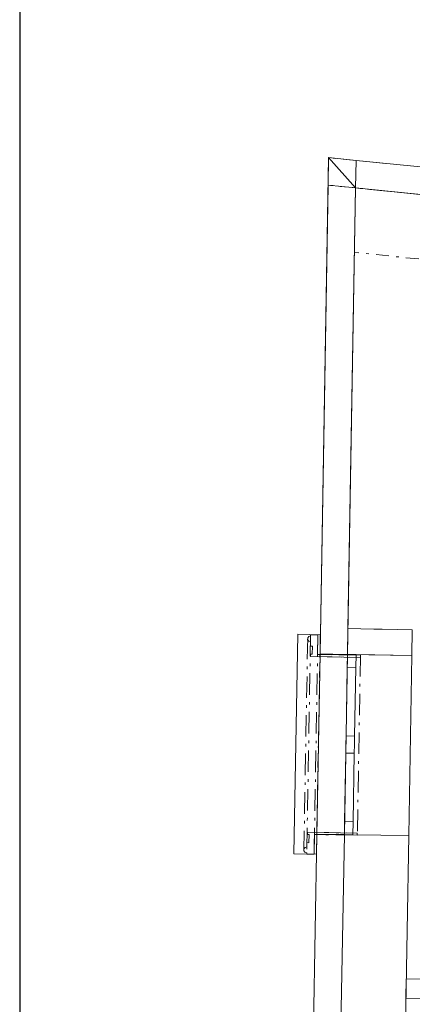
# Model space of a CAD drawing. Header units: millimetres. Extents: x 28262 to 240133, y -152087 to 56534.
# Tile 84 of 107: x 198133 to 200420, y -30820 to -25081. Entities that reach past the tile are written whole.
import ezdxf

# ---------------------------------------------------------------- set-up
doc = ezdxf.new("R2010")
doc.units = ezdxf.units.MM
doc.header["$MEASUREMENT"] = 0
doc.linetypes.add('Čerchovaná M', pattern=[225, 125, -42.5, 15, -42.5])
doc.linetypes.add('Čerchovaná S', pattern=[175, 75, -42.5, 15, -42.5])
for name, color, linetype, lineweight in [('--písmo', 7, 'Continuous', 25), ('2D prvky - obecné', 7, 'Continuous', 9), ('Konstrukce - nosné', 7, 'Continuous', 9), ('Kresby a obrázky', 7, 'Continuous', 9), ('Nové_3D prvky fasada nove', 7, 'Continuous', 9), ('Nové_Konstrukce - nosné', 7, 'Continuous', 9), ('Nové_Otvory – Okna', 7, 'Continuous', 9)]:
    doc.layers.add(name, color=color, linetype=linetype, lineweight=lineweight)
doc.layers.add('NonPlottable_0', color=7, linetype='Continuous', lineweight=13, plot=False)

msp = doc.modelspace()

# ---------------------------------------------------------------- linework, layer by layer
at = {"layer": '--písmo'}
msp.add_line((198133.5, -15142.8), (198133.5, -44842.8), dxfattribs=at)
at = {"layer": '2D prvky - obecné', "linetype": 'Čerchovaná S'}
for p, q in [((200464.3, -26099.3), (200089.9, -26061.4)), ((200457.7, -26475.6), (200083.3, -26437.7))]:
    msp.add_line(p, q, dxfattribs=at)
at = {"layer": 'Konstrukce - nosné', "linetype": 'Continuous'}
for p, q in [((200089.9, -26061.4), (200045.1, -28630.2)), ((200089.9, -26061.4), (200464.3, -26099.3)), ((200045.1, -28630.2), (200195.1, -28632.8)), ((200195.1, -28632.8), (200245, -28633.7)), ((200245, -28633.7), (200420, -28636.7)), ((200024.2, -29830), (200003.2, -31029.8)), ((200024.2, -29830), (200074.2, -29830.9)), ((200074.2, -29830.9), (200399.1, -29836.5)), ((200378.2, -31036.3), (200399.1, -29836.5))]:
    msp.add_line(p, q, dxfattribs=at)
at = {"layer": 'Kresby a obrázky', "linetype": 'Čerchovaná S'}
for p, q in [((200265.6, -25918.3), (199946.1, -25886.2)), ((200249.6, -26077.5), (199930.1, -26045.4))]:
    msp.add_line(p, q, dxfattribs=at)
at = {"layer": 'NonPlottable_0'}
for p, q in [((199932.9, -25884.8), (199930.1, -26045.4)), ((199932.9, -25884.8), (200089.9, -26061.5)), ((200092.7, -25900.9), (199932.9, -25884.8)), ((200089.9, -26061.5), (199932.9, -25884.8)), ((200089.9, -26061.5), (200092.7, -25900.9)), ((200092.7, -25900.9), (200089.9, -26061.5)), ((200691.3, -25961.3), (200092.7, -25900.9)), ((199930.1, -26045.4), (199882.5, -28777.4)), ((200089.9, -26061.5), (199930.1, -26045.4)), ((199930.1, -26045.4), (200089.9, -26061.5)), ((200042.5, -28780.2), (200089.9, -26061.5)), ((200089.9, -26061.5), (200675.3, -26120.5)), ((199810.8, -28683.7), (199810.6, -28694.5)), ((199817.3, -28675), (199810.8, -28683.7)), ((199827.6, -28671.9), (199817.3, -28675)), ((199827.7, -28665.4), (199827.6, -28671.9)), ((199870.8, -28666.1), (199827.7, -28665.4)), ((199868.8, -28780.4), (199870.8, -28666.1)), ((199810.6, -28694.5), (199816.8, -28703.3)), ((199816.8, -28703.3), (199827, -28706.8)), ((199827, -28706.8), (199826.6, -28731.8)), ((199826.6, -28731.8), (199837.9, -28732)), ((199837.9, -28732), (199837.1, -28779.8)), ((199827.9, -28779.7), (199827.7, -28792.4)), ((199827.7, -28792.4), (200117.8, -28797.5)), ((199837.1, -28779.8), (199827.9, -28779.7)), ((200118, -28784.8), (199868.8, -28780.4)), ((199882.5, -28777.4), (200032.5, -28780)), ((200032.5, -28780), (200042.5, -28780.2)), ((200117.8, -28797.5), (200118, -28784.8)), ((199809.6, -29816.8), (199809.4, -29829.5)), ((199809.4, -29829.5), (199818.6, -29829.7)), ((200099.8, -29821.9), (199809.6, -29816.8)), ((199818.6, -29829.7), (199817.8, -29877.5)), ((199864.2, -29827.2), (199840.5, -31183.5)), ((199848.3, -29944.5), (199850.3, -29830.2)), ((199850.3, -29830.2), (200099.5, -29834.6)), ((200014.2, -29829.8), (199864.2, -29827.2)), ((200000.5, -31186.3), (200024.2, -29830)), ((200024.2, -29830), (200014.2, -29829.8)), ((200099.5, -29834.6), (200099.8, -29821.9)), ((199806.4, -29877.3), (199806, -29902.3)), ((199817.8, -29877.5), (199806.4, -29877.3)), ((199789.1, -29914), (199788.9, -29924.8)), ((199788.9, -29924.8), (199795.1, -29933.7)), ((199795.6, -29905.4), (199789.1, -29914)), ((199795.1, -29933.7), (199805.3, -29937.2)), ((199806, -29902.3), (199795.6, -29905.4)), ((199805.3, -29937.2), (199805.2, -29943.7)), ((199805.2, -29943.7), (199848.3, -29944.5)), ((200384.6, -30670.1), (200382.6, -30785.1)), ((202303.2, -30703.9), (200384.6, -30670.1)), ((200382.6, -30785.1), (202301.2, -30818.8))]:
    msp.add_line(p, q, dxfattribs=at)
at = {"layer": 'Nové_3D prvky fasada nove', "linetype": 'Continuous'}
for p, q in [((199753.7, -28663), (199730.8, -29942.4)), ((199753.7, -28663), (199884.6, -28665.4)), ((199810.8, -28683.7), (199810.6, -28694.5)), ((199817.3, -28675), (199810.8, -28683.7)), ((199827.6, -28671.9), (199817.3, -28675)), ((199827.7, -28665.4), (199827.6, -28671.9)), ((199827.7, -28665.4), (199870.8, -28666.1)), ((199884.6, -28665.4), (199861.6, -29944.7)), ((199870.8, -28666.1), (199868.8, -28780.4)), ((199810.6, -28694.5), (199816.8, -28703.3)), ((199816.8, -28703.3), (199827, -28706.8)), ((199827, -28706.8), (199826.6, -28731.8)), ((199826.6, -28731.8), (199837.9, -28732)), ((199837.9, -28732), (199837.1, -28779.8)), ((199827.9, -28779.7), (199827.7, -28792.4)), ((199827.7, -28792.4), (200117.8, -28797.5)), ((199827.9, -28779.7), (199837.1, -28779.8)), ((199868.8, -28780.4), (200118, -28784.8)), ((200118, -28784.8), (200117.8, -28797.5)), ((199809.6, -29816.8), (199809.4, -29829.5)), ((199809.4, -29829.5), (199818.6, -29829.7)), ((199809.6, -29816.8), (200099.8, -29821.9)), ((199818.6, -29829.7), (199817.8, -29877.5)), ((199850.3, -29830.2), (199848.3, -29944.5)), ((199850.3, -29830.2), (200099.5, -29834.6)), ((200099.8, -29821.9), (200099.5, -29834.6)), ((199806.4, -29877.3), (199806, -29902.3)), ((199806.4, -29877.3), (199817.8, -29877.5)), ((199730.8, -29942.4), (199861.6, -29944.7)), ((199789.1, -29914), (199788.9, -29924.8)), ((199788.9, -29924.8), (199795.1, -29933.7)), ((199795.6, -29905.4), (199789.1, -29914)), ((199795.1, -29933.7), (199805.3, -29937.2)), ((199806, -29902.3), (199795.6, -29905.4)), ((199805.3, -29937.2), (199805.2, -29943.7)), ((199805.2, -29943.7), (199848.3, -29944.5))]:
    msp.add_line(p, q, dxfattribs=at)
at = {"layer": 'Nové_3D prvky fasada nove', "linetype": 'Čerchovaná M'}
for p, q in [((199810.8, -28683.7), (199788.9, -29924.8)), ((199827.7, -28665.4), (199805.2, -29943.7)), ((199810.8, -28683.7), (199810.6, -28694.5)), ((199817.3, -28675), (199810.8, -28683.7)), ((199817.3, -28675), (199810.8, -28683.7)), ((199827.6, -28671.9), (199817.3, -28675)), ((199827.6, -28671.9), (199817.3, -28675)), ((199827.7, -28665.4), (199827.6, -28671.9)), ((199870.8, -28666.1), (199827.7, -28665.4)), ((199870.8, -28666.1), (199827.7, -28665.4)), ((199870.8, -28666.1), (199848.3, -29944.5)), ((199868.8, -28780.4), (199870.8, -28666.1)), ((199810.6, -28694.5), (199816.8, -28703.3)), ((199816.8, -28703.3), (199827, -28706.8)), ((199827, -28706.8), (199826.6, -28731.8)), ((199826.6, -28731.8), (199837.9, -28732)), ((199837.9, -28732), (199837.1, -28779.8)), ((199827.9, -28779.7), (199827.7, -28792.4)), ((199827.7, -28792.4), (200117.8, -28797.5)), ((199837.1, -28779.8), (199827.9, -28779.7)), ((200118, -28784.8), (199868.8, -28780.4)), ((200118, -28784.8), (199868.8, -28780.4)), ((200118, -28784.8), (200099.5, -29834.6)), ((200117.8, -28797.5), (200118, -28784.8)), ((199809.4, -29829.5), (199809.6, -29816.8)), ((199818.6, -29829.7), (199809.4, -29829.5)), ((199809.6, -29816.8), (200099.8, -29821.9)), ((199817.8, -29877.5), (199818.6, -29829.7)), ((199850.3, -29830.2), (199848.3, -29944.5)), ((200099.5, -29834.6), (199850.3, -29830.2)), ((200099.5, -29834.6), (199850.3, -29830.2)), ((200099.8, -29821.9), (200099.5, -29834.6)), ((199806, -29902.3), (199806.4, -29877.3)), ((199806.4, -29877.3), (199817.8, -29877.5)), ((199788.9, -29924.8), (199789.1, -29914)), ((199795.1, -29933.7), (199788.9, -29924.8)), ((199795.1, -29933.7), (199788.9, -29924.8)), ((199789.1, -29914), (199795.6, -29905.4)), ((199805.3, -29937.2), (199795.1, -29933.7)), ((199805.3, -29937.2), (199795.1, -29933.7)), ((199795.6, -29905.4), (199806, -29902.3)), ((199805.2, -29943.7), (199805.3, -29937.2)), ((199848.3, -29944.5), (199805.2, -29943.7)), ((199848.3, -29944.5), (199805.2, -29943.7))]:
    msp.add_line(p, q, dxfattribs=at)
at = {"layer": 'Nové_3D prvky fasada nove', "linetype": 'Čerchovaná S'}
msp.add_line((199884.4, -28665.4), (199861.5, -29944.7), dxfattribs=at)
at = {"layer": 'Nové_Konstrukce - nosné', "linetype": 'Continuous'}
for p, q in [((199932.9, -25884.8), (199882.5, -28777.4)), ((199932.9, -25884.8), (200092.7, -25900.9)), ((200691.3, -25961.3), (200092.7, -25900.9)), ((200042.5, -28780.2), (200089.9, -26061.5)), ((200089.9, -26061.5), (200675.3, -26120.5)), ((200045.1, -28630.2), (200042.5, -28780.2)), ((200417.4, -28786.7), (200420, -28636.7)), ((200032.5, -28780), (199882.5, -28777.4)), ((200032.5, -28780), (200042.5, -28780.2)), ((200417.4, -28786.7), (200042.5, -28780.2)), ((199864.2, -29827.2), (199840.5, -31183.5)), ((200014.2, -29829.8), (199864.2, -29827.2)), ((200000.5, -31186.3), (200024.2, -29830)), ((200014.2, -29829.8), (200024.2, -29830)), ((202303.2, -30703.9), (200384.6, -30670.1)), ((200382.6, -30785.1), (202301.2, -30818.8))]:
    msp.add_line(p, q, dxfattribs=at)
at = {"layer": 'Nové_Otvory – Okna', "linetype": 'Continuous'}
for p, q in [((199864.2, -29827.2), (199882.5, -28777.4)), ((200032.5, -28780), (199882.5, -28777.4)), ((200024.2, -29830), (200042.5, -28780.2)), ((200024.2, -29830), (200042.5, -28780.2)), ((200032.5, -28780), (200042.5, -28780.2)), ((200042.5, -28780.2), (200041.2, -28855.1)), ((200042.5, -28780.2), (200092.5, -28781)), ((200042.5, -28780.2), (200092.5, -28781)), ((200091.1, -28856), (200092.5, -28781)), ((200092.5, -28781), (200417.4, -28786.7)), ((200399.1, -29836.5), (200417.4, -28786.7)), ((200041.2, -28855.1), (200034.2, -29255.1)), ((200041.2, -28855.1), (200091.1, -28856)), ((200084.2, -29256), (200091.1, -28856)), ((200034.2, -29255.1), (200033.3, -29305.1)), ((200084.2, -29256), (200034.2, -29255.1)), ((200083.3, -29305.9), (200084.2, -29256)), ((200033.3, -29305.1), (200032.4, -29355.1)), ((200082.4, -29355.9), (200083.3, -29305.9)), ((200032.4, -29355.1), (200025.5, -29755)), ((200032.4, -29355.1), (200082.4, -29355.9)), ((200075.5, -29755.9), (200082.4, -29355.9)), ((200025.5, -29755), (200024.2, -29830)), ((200075.5, -29755.9), (200025.5, -29755)), ((200074.2, -29830.9), (200075.5, -29755.9)), ((200014.2, -29829.8), (199864.2, -29827.2)), ((200014.2, -29829.8), (200024.2, -29830)), ((200024.2, -29830), (200074.2, -29830.9)), ((200024.2, -29830), (200074.2, -29830.9)), ((200074.2, -29830.9), (200399.1, -29836.5))]:
    msp.add_line(p, q, dxfattribs=at)

doc.saveas('drawing.dxf')
